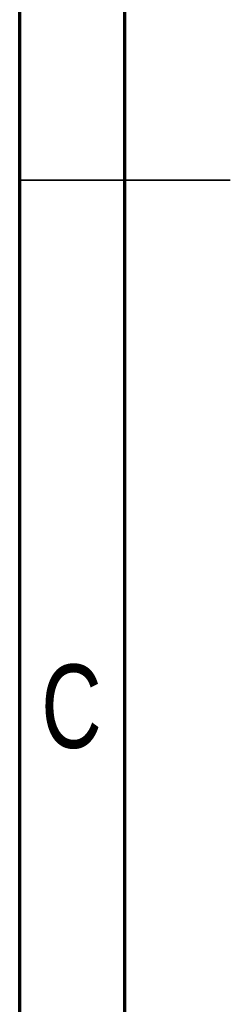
# Model space of a CAD drawing. Header units: inches. Extents: x 0.6 to 16.3, y 0.2 to 11.5.
# Tile 2 of 37: x 0.6 to 1, y 4.3 to 6.1. Entities that reach past the tile are written whole.
import ezdxf

# ---------------------------------------------------------------- set-up
doc = ezdxf.new("R2010")
doc.units = ezdxf.units.IN
doc.header["$MEASUREMENT"] = 0
doc.styles.add('SLDTEXTSTYLE0', font='TXT', dxfattribs={"width": 0.75})

msp = doc.modelspace()

# ---------------------------------------------------------------- linework, layer by layer
at = {"color": 7, "linetype": 'Continuous', "lineweight": 70}
for p, q in [((0.5906, 0.1969), (0.5906, 11.4961)), ((0.7874, 0.3937), (0.7874, 11.2992))]:
    msp.add_line(p, q, dxfattribs=at)
at = {"color": 7, "linetype": 'Continuous', "lineweight": 35}
for p, q in [((0.5906, 5.8465), (0.9843, 5.8465)), ((0.7874, 5.8465), (0.5906, 5.8465))]:
    msp.add_line(p, q, dxfattribs=at)

# ---------------------------------------------------------------- texts
at = {"color": 7, "linetype": 'Continuous', "lineweight": 0, "insert": (0.6873, 4.9399), "char_height": 0.1562, "attachment_point": 2, "style": 'SLDTEXTSTYLE0'}
msp.add_mtext('C', dxfattribs=at)

doc.saveas('drawing.dxf')
